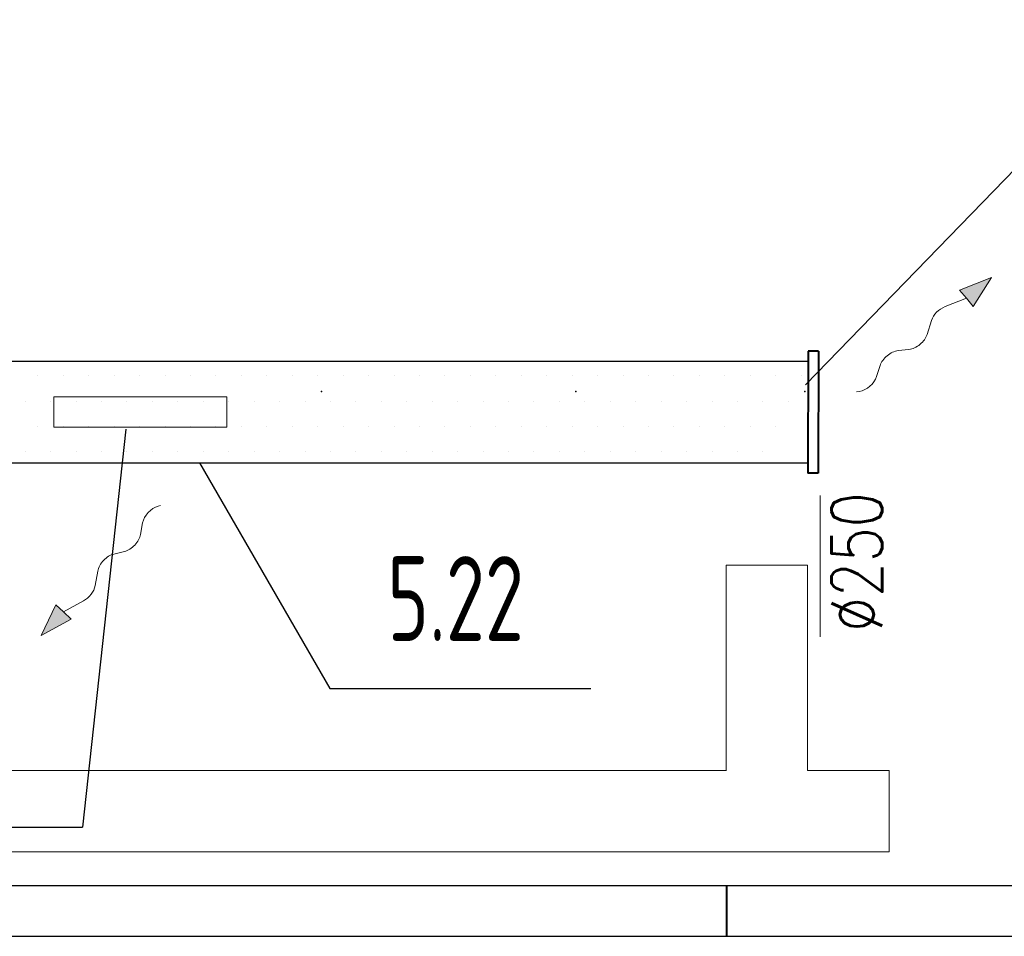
# Model space of a CAD drawing. Header units: millimetres. Extents: x -367720 to -162733, y 309172 to 337444.
# Tile 70 of 256: x -350819 to -348400, y 317213 to 319466. Entities that reach past the tile are written whole.
import ezdxf
from ezdxf.enums import TextEntityAlignment as Align

# ---------------------------------------------------------------- set-up
doc = ezdxf.new("R2010")
doc.units = ezdxf.units.MM
doc.header["$LTSCALE"] = 10
doc.header["$MEASUREMENT"] = 0
doc.linetypes.add('HIDDEN', pattern=[0.375, 0.25, -0.125])
doc.layers.get('0').update_dxf_attribs({"color": 255, "lineweight": 13})
for name, color, linetype, lineweight in [('VZ1', 6, 'Continuous', 18), ('vzt-izolace', 50, 'Continuous', 9), ('vzt-odvod', 6, 'Continuous', 40), ('vzt-popis', 81, 'Continuous', 20), ('vzt-přívod', 2, 'Continuous', 40), ('vzt-tenká', 2, 'Continuous', 20), ('ŽB', 255, 'Continuous', 0)]:
    doc.layers.add(name, color=color, linetype=linetype, lineweight=lineweight)
doc.layers.add('VZT_odvod', color=6, linetype='Continuous')
doc.layers.add('VZT_pozice', color=1, linetype='Continuous')
doc.styles.add('ISO8', font='ISO8.shx')
doc.styles.add('PITSIMP8', font='pitsimp8')
doc.styles.add('ROMANS', font='ROMANS.shx', dxfattribs={"height": 80})

# ---------------------------------------------------------------- blocks, each defined once
blk = doc.blocks.new('A$C44164CF6')
at = {"layer": 'ŽB'}
for p, q in [((5699.3, -795), (5699.3, -1300)), ((5699.3, -795), (5899.3, -795)), ((5699.3, -795), (5899.3, -795)), ((5699.3, -795), (5699.3, -795)), ((5699.3, -795), (5899.3, -795)), ((5700, -795), (5899.3, -795)), ((5899.3, -795), (5899.3, -1300)), ((-650, -1300), (5700, -1300)), ((5899.3, -1300), (6100, -1300)), ((6100, -1300), (6100, -1500)), ((3450, -1500), (6100, -1500))]:
    blk.add_line(p, q, dxfattribs=at)
at = {"layer": 'VZ1', "extrusion": (0, -1, -1.22461e-16), "style": 'ROMANS', "width": 0.8, "flags": 1}
for tag, p in [('MATERIAL', (-2269.1, 3112.5, -14812.2)), ('PRIRUBA', (-2269.1, 3112.5, -14812.2)), ('PRUTOK', (-2269.1, 3112.5, -14812.2)), ('PLOCHA', (-2269.1, 3112.5, -14812.2)), ('OBVOD', (-2269.1, 3112.5, -14812.2)), ('NAZEV', (-2269.1, 3112.5, -14812.2)), ('USEK', (-2269.1, 3112.5, -14812.2)), ('KOTA', (-2269.1, 3112.5, -14812.2)), ('TVAR', (-2269.1, 3112.5, -14812.2)), ('NB2', (-2269.1, 3112.5, -14812.2)), ('NB1', (-2269.1, 3112.5, -14812.2)), ('POS', (-2269.1, 3112.5, -14812.2)), ('DB', (-2269.1, 3112.5, -14812.2)), ('DA', (-2269.1, 3112.5, -14812.2)), ('B2', (-2269.1, 3112.5, -14812.2)), ('A2', (-2269.1, 3112.5, -14812.2)), ('B1', (-2269.1, 3112.5, -14812.2)), ('A1', (-2269.1, 3112.5, -14812.2)), ('LT', (-2269.1, 3112.5, -14812.2)), ('MATERIAL', (99885.3, 3112.5, -14812.2)), ('PRIRUBA', (99885.3, 3112.5, -14812.2)), ('PRUTOK', (99885.3, 3112.5, -14812.2)), ('PLOCHA', (99885.3, 3112.5, -14812.2)), ('OBVOD', (99885.3, 3112.5, -14812.2)), ('NAZEV', (99885.3, 3112.5, -14812.2)), ('USEK', (99885.3, 3112.5, -14812.2)), ('KOTA', (99885.3, 3112.5, -14812.2)), ('TVAR', (99885.3, 3112.5, -14812.2)), ('NB2', (99885.3, 3112.5, -14812.2)), ('NB1', (99885.3, 3112.5, -14812.2)), ('POS', (99885.3, 3112.5, -14812.2)), ('DB', (99885.3, 3112.5, -14812.2)), ('DA', (99885.3, 3112.5, -14812.2)), ('B2', (99885.3, 3112.5, -14812.2)), ('B1', (99885.3, 3112.5, -14812.2)), ('LT', (99885.3, 3112.5, -14812.2)), ('A2', (99885.3, 3112.5, -14812.2)), ('A1', (99885.3, 3112.5, -14812.2))]:
    blk.add_attdef(tag, p, '', height=1, rotation=180, dxfattribs=at)
at = {"layer": 'VZ1', "extrusion": (1.22461e-16, 1, 4.44089e-16), "style": 'ROMANS', "width": 0.8, "flags": 1}
for tag, p in [('MATERIAL', (2269.1, 2852.5, 14812.2)), ('PRIRUBA', (2269.1, 2852.5, 14812.2)), ('IZOLACE', (2269.1, 2852.5, 14812.2)), ('PRUTOK', (2269.1, 2852.5, 14812.2)), ('PLOCHA', (2269.1, 2852.5, 14812.2)), ('NASTCE', (2269.1, 2852.5, 14812.2)), ('OBVOD', (2269.1, 2852.5, 14812.2)), ('NAZEV', (2269.1, 2852.5, 14812.2)), ('USEK', (2269.1, 2852.5, 14812.2)), ('KOTA', (2269.1, 2852.5, 14812.2)), ('TVAR', (2269.1, 2852.5, 14812.2)), ('NB2', (2269.1, 2852.5, 14812.2)), ('NB1', (2269.1, 2852.5, 14812.2)), ('POS', (2269.1, 2852.5, 14812.2)), ('VS', (2269.1, 2852.5, 14812.2)), ('B1', (2269.1, 2852.5, 14812.2)), ('A1', (2269.1, 2852.5, 14812.2)), ('LT', (2269.1, 2852.5, 14812.2)), ('MATERIAL', (-99885.3, 2852.5, 14812.2)), ('PRIRUBA', (-99885.3, 2852.5, 14812.2)), ('IZOLACE', (-99885.3, 2852.5, 14812.2)), ('PRUTOK', (-99885.3, 2852.5, 14812.2)), ('PLOCHA', (-99885.3, 2852.5, 14812.2)), ('NASTCE', (-99885.3, 2852.5, 14812.2)), ('OBVOD', (-99885.3, 2852.5, 14812.2)), ('NAZEV', (-99885.3, 2852.5, 14812.2)), ('USEK', (-99885.3, 2852.5, 14812.2)), ('KOTA', (-99885.3, 2852.5, 14812.2)), ('TVAR', (-99885.3, 2852.5, 14812.2)), ('NB2', (-99885.3, 2852.5, 14812.2)), ('NB1', (-99885.3, 2852.5, 14812.2)), ('POS', (-99885.3, 2852.5, 14812.2)), ('B1', (-99885.3, 2852.5, 14812.2)), ('VS', (-99885.3, 2852.5, 14812.2)), ('LT', (-99885.3, 2852.5, 14812.2)), ('A1', (-99885.3, 2852.5, 14812.2))]:
    blk.add_attdef(tag, p, '', height=1, dxfattribs=at)
blk = doc.blocks.new('2DLUK051')
at = {"color": 0, "linetype": 'ByBlock'}
for p, q in [((0.0368, 0.572), (0.0234, 0.5864)), ((-0.029, 0.372), (0.033, 0.4318)), ((0.029, 0.172), (-0.029, 0.228)), ((-0.05, -0.0482), (0.029, 0.028)), ((0, -0.3), (-0.0694, -0.1663)), ((-0.1038, -0.3), (0, -0.5)), ((-0.1038, -0.3), (0, -0.3)), ((0, -0.5), (0.1038, -0.3)), ((0.1038, -0.3), (0, -0.3))]:
    blk.add_line(p, q, dxfattribs=at)
for centre, start, end in [((-0.0364, 0.5038), 313.91931, 42.95909), ((0.0403, 0.3), 133.91931, 226.08069), ((-0.0403, 0.1), 313.91931, 46.08069), ((0.0193, -0.1202), 133.91931, 207.43954)]:
    blk.add_arc(centre, 0.1, start, end, dxfattribs=at)
blk.add_solid([(-0.1038, -0.3), (0.1038, -0.3), (0, -0.5)], dxfattribs=at)
at = {"linetype": 'ByBlock', "style": 'PITSIMP8', "flags": 9}
for tag, p in [('BEZEICHNUNG', (-0.1081, 0.1756)), ('RAUM/GRUPPE', (-0.1081, 0.1556)), ('POS.NR.G-LV', (-0.1081, 0.1356)), ('FABRIKAT', (-0.1081, 0.1156)), ('KENNUNG', (-0.1081, 0.0756)), ('LEISTUNG', (-0.1081, 0.0556)), ('TYP', (-0.1081, 0.0956)), ('VOLUMENSTROM', (-0.1081, 0.0356)), ('DRUCK/-STUFE', (-0.1081, 0.0156)), ('ANSCHLUSS', (-0.1081, -0.0044)), ('TEMPERATUR', (-0.1081, -0.0644)), ('GROESSE', (-0.1081, -0.0244)), ('DN', (-0.1081, -0.0444)), ('SPANNUNG/FREQUENZ', (-0.1081, -0.1244)), ('SCHUTZART', (-0.1081, -0.1044)), ('DREHZAHL', (-0.1081, -0.0844)), ('GEWICHT', (-0.1081, -0.1444)), ('FREI', (-0.1081, -0.1644)), ('FREI', (-0.1081, -0.1844)), ('FREI', (-0.1081, -0.2044))]:
    blk.add_attdef(tag, text='', height=0.01, dxfattribs=at).set_placement(p, align=Align.MIDDLE)
blk = doc.blocks.new('trouba')
for p, q in [((-0.5, 1), (-0.5, 0)), ((-0.5, 1), (0.5, 1)), ((0.5, 1), (0.5, 0)), ((-0.5, 0), (0.5, 0))]:
    blk.add_line(p, q)
blk = doc.blocks.new('LU-H')
at = {"linetype": 'ByBlock', "style": 'ISO8'}
blk.add_attdef('LU-WERT', text='', height=1, dxfattribs=at).set_placement((0.0065, -0.0082), align=Align.CENTER)
blk = doc.blocks.new('A$C44067DDB')
at = {"layer": 'VZ1', "extrusion": (-1, 0, 0)}
for centre in [(-5881.1318, 2900, -16399.9506), (-5881.1318, 2900, -16399.9506), (-5881.1318, 2639.0523, -16399.9506), (-5881.1318, 2900, -16399.9506), (-5881.1318, 2900, -16399.9506)]:
    blk.add_circle(centre, 145, dxfattribs=at)
for p in [(15205.5497, 5931.7835, 5851.4319), (15830.5497, 5931.7835, 5851.4319), (16393.0497, 5931.7835, 5851.4319)]:
    blk.add_point(p, dxfattribs=at)
at = {"layer": 'vzt-izolace'}
for p, q in [((14508.5812, 5970.6086, 2908.1353), (14508.5812, 5970.6086, 2908.1353)), ((14571.0812, 5970.6086, 2908.1353), (14571.0812, 5970.6086, 2908.1353)), ((14633.5812, 5970.6086, 2908.1353), (14633.5812, 5970.6086, 2908.1353)), ((14696.0812, 5970.6086, 2908.1353), (14696.0812, 5970.6086, 2908.1353)), ((14758.5812, 5970.6086, 2908.1353), (14758.5812, 5970.6086, 2908.1353)), ((14821.0812, 5970.6086, 2908.1353), (14821.0812, 5970.6086, 2908.1353)), ((14883.5812, 5970.6086, 2908.1353), (14883.5812, 5970.6086, 2908.1353)), ((14946.0812, 5970.6086, 2908.1353), (14946.0812, 5970.6086, 2908.1353)), ((15008.5812, 5970.6086, 2908.1353), (15008.5812, 5970.6086, 2908.1353)), ((15071.0812, 5970.6086, 2908.1353), (15071.0812, 5970.6086, 2908.1353)), ((15133.5812, 5970.6086, 2908.1353), (15133.5812, 5970.6086, 2908.1353)), ((15133.5812, 5970.6086, 2908.1353), (15133.5812, 5970.6086, 2908.1353)), ((15196.0812, 5970.6086, 2908.1353), (15196.0812, 5970.6086, 2908.1353)), ((15196.0812, 5970.6086, 2908.1353), (15196.0812, 5970.6086, 2908.1353)), ((15258.5812, 5970.6086, 2908.1353), (15258.5812, 5970.6086, 2908.1353)), ((15321.0812, 5970.6086, 2908.1353), (15321.0812, 5970.6086, 2908.1353)), ((15383.5812, 5970.6086, 2908.1353), (15383.5812, 5970.6086, 2908.1353)), ((15446.0812, 5970.6086, 2908.1353), (15446.0812, 5970.6086, 2908.1353)), ((15508.5812, 5970.6086, 2908.1353), (15508.5812, 5970.6086, 2908.1353)), ((15571.0812, 5970.6086, 2908.1353), (15571.0812, 5970.6086, 2908.1353)), ((15633.5812, 5970.6086, 2908.1353), (15633.5812, 5970.6086, 2908.1353)), ((15696.0812, 5970.6086, 2908.1353), (15696.0812, 5970.6086, 2908.1353)), ((15696.0812, 5970.6086, 2908.1353), (15696.0812, 5970.6086, 2908.1353)), ((15758.5812, 5970.6086, 2908.1353), (15758.5812, 5970.6086, 2908.1353)), ((15758.5812, 5970.6086, 2908.1353), (15758.5812, 5970.6086, 2908.1353)), ((15821.0812, 5970.6086, 2908.1353), (15821.0812, 5970.6086, 2908.1353)), ((15821.0812, 5970.6086, 2908.1353), (15821.0812, 5970.6086, 2908.1353)), ((15883.5812, 5970.6086, 2908.1353), (15883.5812, 5970.6086, 2908.1353)), ((15946.0812, 5970.6086, 2908.1353), (15946.0812, 5970.6086, 2908.1353)), ((16008.5812, 5970.6086, 2908.1353), (16008.5812, 5970.6086, 2908.1353)), ((16071.0812, 5970.6086, 2908.1353), (16071.0812, 5970.6086, 2908.1353)), ((16133.5812, 5970.6086, 2908.1353), (16133.5812, 5970.6086, 2908.1353)), ((16196.0812, 5970.6086, 2908.1353), (16196.0812, 5970.6086, 2908.1353)), ((16258.5812, 5970.6086, 2908.1353), (16258.5812, 5970.6086, 2908.1353)), ((16321.0812, 5970.6086, 2908.1353), (16321.0812, 5970.6086, 2908.1353)), ((16383.5812, 5970.6086, 2908.1353), (16383.5812, 5970.6086, 2908.1353)), ((14477.3312, 5908.1086, 2908.1353), (14477.3312, 5908.1086, 2908.1353)), ((14539.8312, 5908.1086, 2908.1353), (14539.8312, 5908.1086, 2908.1353)), ((14602.3312, 5908.1086, 2908.1353), (14602.3312, 5908.1086, 2908.1353)), ((14664.8312, 5908.1086, 2908.1353), (14664.8312, 5908.1086, 2908.1353)), ((14727.3312, 5908.1086, 2908.1353), (14727.3312, 5908.1086, 2908.1353)), ((14789.8312, 5908.1086, 2908.1353), (14789.8312, 5908.1086, 2908.1353)), ((14852.3312, 5908.1086, 2908.1353), (14852.3312, 5908.1086, 2908.1353)), ((14914.8312, 5908.1086, 2908.1353), (14914.8312, 5908.1086, 2908.1353)), ((14977.3312, 5908.1086, 2908.1353), (14977.3312, 5908.1086, 2908.1353)), ((15039.8312, 5908.1086, 2908.1353), (15039.8312, 5908.1086, 2908.1353)), ((15102.3312, 5908.1086, 2908.1353), (15102.3312, 5908.1086, 2908.1353)), ((15102.3312, 5908.1086, 2908.1353), (15102.3312, 5908.1086, 2908.1353)), ((15164.8312, 5908.1086, 2908.1353), (15164.8312, 5908.1086, 2908.1353)), ((15164.8312, 5908.1086, 2908.1353), (15164.8312, 5908.1086, 2908.1353)), ((15227.3312, 5908.1086, 2908.1353), (15227.3312, 5908.1086, 2908.1353)), ((15289.8312, 5908.1086, 2908.1353), (15289.8312, 5908.1086, 2908.1353)), ((15352.3312, 5908.1086, 2908.1353), (15352.3312, 5908.1086, 2908.1353)), ((15414.8312, 5908.1086, 2908.1353), (15414.8312, 5908.1086, 2908.1353)), ((15477.3312, 5908.1086, 2908.1353), (15477.3312, 5908.1086, 2908.1353)), ((15539.8312, 5908.1086, 2908.1353), (15539.8312, 5908.1086, 2908.1353)), ((15602.3312, 5908.1086, 2908.1353), (15602.3312, 5908.1086, 2908.1353)), ((15664.8312, 5908.1086, 2908.1353), (15664.8312, 5908.1086, 2908.1353)), ((15664.8312, 5908.1086, 2908.1353), (15664.8312, 5908.1086, 2908.1353)), ((15727.3312, 5908.1086, 2908.1353), (15727.3312, 5908.1086, 2908.1353)), ((15727.3312, 5908.1086, 2908.1353), (15727.3312, 5908.1086, 2908.1353)), ((15789.8312, 5908.1086, 2908.1353), (15789.8312, 5908.1086, 2908.1353)), ((15789.8312, 5908.1086, 2908.1353), (15789.8312, 5908.1086, 2908.1353)), ((15852.3312, 5908.1086, 2908.1353), (15852.3312, 5908.1086, 2908.1353)), ((15914.8312, 5908.1086, 2908.1353), (15914.8312, 5908.1086, 2908.1353)), ((15977.3312, 5908.1086, 2908.1353), (15977.3312, 5908.1086, 2908.1353)), ((16039.8312, 5908.1086, 2908.1353), (16039.8312, 5908.1086, 2908.1353)), ((16102.3312, 5908.1086, 2908.1353), (16102.3312, 5908.1086, 2908.1353)), ((16164.8312, 5908.1086, 2908.1353), (16164.8312, 5908.1086, 2908.1353)), ((16227.3312, 5908.1086, 2908.1353), (16227.3312, 5908.1086, 2908.1353)), ((16289.8312, 5908.1086, 2908.1353), (16289.8312, 5908.1086, 2908.1353)), ((16352.3312, 5908.1086, 2908.1353), (16352.3312, 5908.1086, 2908.1353)), ((14508.5812, 5845.6086, 2908.1353), (14508.5812, 5845.6086, 2908.1353)), ((14571.0812, 5845.6086, 2908.1353), (14571.0812, 5845.6086, 2908.1353)), ((14633.5812, 5845.6086, 2908.1353), (14633.5812, 5845.6086, 2908.1353)), ((14696.0812, 5845.6086, 2908.1353), (14696.0812, 5845.6086, 2908.1353)), ((14758.5812, 5845.6086, 2908.1353), (14758.5812, 5845.6086, 2908.1353)), ((14821.0812, 5845.6086, 2908.1353), (14821.0812, 5845.6086, 2908.1353)), ((14883.5812, 5845.6086, 2908.1353), (14883.5812, 5845.6086, 2908.1353)), ((14946.0812, 5845.6086, 2908.1353), (14946.0812, 5845.6086, 2908.1353)), ((15008.5812, 5845.6086, 2908.1353), (15008.5812, 5845.6086, 2908.1353)), ((15071.0812, 5845.6086, 2908.1353), (15071.0812, 5845.6086, 2908.1353)), ((15133.5812, 5845.6086, 2908.1353), (15133.5812, 5845.6086, 2908.1353)), ((15133.5812, 5845.6086, 2908.1353), (15133.5812, 5845.6086, 2908.1353)), ((15196.0812, 5845.6086, 2908.1353), (15196.0812, 5845.6086, 2908.1353)), ((15258.5812, 5845.6086, 2908.1353), (15258.5812, 5845.6086, 2908.1353)), ((15321.0812, 5845.6086, 2908.1353), (15321.0812, 5845.6086, 2908.1353)), ((15383.5812, 5845.6086, 2908.1353), (15383.5812, 5845.6086, 2908.1353)), ((15446.0812, 5845.6086, 2908.1353), (15446.0812, 5845.6086, 2908.1353)), ((15508.5812, 5845.6086, 2908.1353), (15508.5812, 5845.6086, 2908.1353)), ((15571.0812, 5845.6086, 2908.1353), (15571.0812, 5845.6086, 2908.1353)), ((15633.5812, 5845.6086, 2908.1353), (15633.5812, 5845.6086, 2908.1353)), ((15696.0812, 5845.6086, 2908.1353), (15696.0812, 5845.6086, 2908.1353)), ((15696.0812, 5845.6086, 2908.1353), (15696.0812, 5845.6086, 2908.1353)), ((15758.5812, 5845.6086, 2908.1353), (15758.5812, 5845.6086, 2908.1353)), ((15758.5812, 5845.6086, 2908.1353), (15758.5812, 5845.6086, 2908.1353)), ((15821.0812, 5845.6086, 2908.1353), (15821.0812, 5845.6086, 2908.1353)), ((15883.5812, 5845.6086, 2908.1353), (15883.5812, 5845.6086, 2908.1353)), ((15946.0812, 5845.6086, 2908.1353), (15946.0812, 5845.6086, 2908.1353)), ((16008.5812, 5845.6086, 2908.1353), (16008.5812, 5845.6086, 2908.1353)), ((16071.0812, 5845.6086, 2908.1353), (16071.0812, 5845.6086, 2908.1353)), ((16133.5812, 5845.6086, 2908.1353), (16133.5812, 5845.6086, 2908.1353)), ((16196.0812, 5845.6086, 2908.1353), (16196.0812, 5845.6086, 2908.1353)), ((16258.5812, 5845.6086, 2908.1353), (16258.5812, 5845.6086, 2908.1353)), ((16321.0812, 5845.6086, 2908.1353), (16321.0812, 5845.6086, 2908.1353)), ((14477.3312, 5783.1086, 2908.1353), (14477.3312, 5783.1086, 2908.1353)), ((14539.8312, 5783.1086, 2908.1353), (14539.8312, 5783.1086, 2908.1353)), ((14602.3312, 5783.1086, 2908.1353), (14602.3312, 5783.1086, 2908.1353)), ((14664.8312, 5783.1086, 2908.1353), (14664.8312, 5783.1086, 2908.1353)), ((14727.3312, 5783.1086, 2908.1353), (14727.3312, 5783.1086, 2908.1353)), ((14789.8312, 5783.1086, 2908.1353), (14789.8312, 5783.1086, 2908.1353)), ((14852.3312, 5783.1086, 2908.1353), (14852.3312, 5783.1086, 2908.1353)), ((14914.8312, 5783.1086, 2908.1353), (14914.8312, 5783.1086, 2908.1353)), ((14977.3312, 5783.1086, 2908.1353), (14977.3312, 5783.1086, 2908.1353)), ((15039.8312, 5783.1086, 2908.1353), (15039.8312, 5783.1086, 2908.1353)), ((15102.3312, 5783.1086, 2908.1353), (15102.3312, 5783.1086, 2908.1353)), ((15102.3312, 5783.1086, 2908.1353), (15102.3312, 5783.1086, 2908.1353)), ((15164.8312, 5783.1086, 2908.1353), (15164.8312, 5783.1086, 2908.1353)), ((15227.3312, 5783.1086, 2908.1353), (15227.3312, 5783.1086, 2908.1353)), ((15289.8312, 5783.1086, 2908.1353), (15289.8312, 5783.1086, 2908.1353)), ((15352.3312, 5783.1086, 2908.1353), (15352.3312, 5783.1086, 2908.1353)), ((15414.8312, 5783.1086, 2908.1353), (15414.8312, 5783.1086, 2908.1353)), ((15477.3312, 5783.1086, 2908.1353), (15477.3312, 5783.1086, 2908.1353)), ((15539.8312, 5783.1086, 2908.1353), (15539.8312, 5783.1086, 2908.1353)), ((15602.3312, 5783.1086, 2908.1353), (15602.3312, 5783.1086, 2908.1353)), ((15664.8312, 5783.1086, 2908.1353), (15664.8312, 5783.1086, 2908.1353)), ((15664.8312, 5783.1086, 2908.1353), (15664.8312, 5783.1086, 2908.1353)), ((15727.3312, 5783.1086, 2908.1353), (15727.3312, 5783.1086, 2908.1353)), ((15727.3312, 5783.1086, 2908.1353), (15727.3312, 5783.1086, 2908.1353)), ((15789.8312, 5783.1086, 2908.1353), (15789.8312, 5783.1086, 2908.1353)), ((15852.3312, 5783.1086, 2908.1353), (15852.3312, 5783.1086, 2908.1353)), ((15914.8312, 5783.1086, 2908.1353), (15914.8312, 5783.1086, 2908.1353)), ((15977.3312, 5783.1086, 2908.1353), (15977.3312, 5783.1086, 2908.1353)), ((16039.8312, 5783.1086, 2908.1353), (16039.8312, 5783.1086, 2908.1353)), ((16102.3312, 5783.1086, 2908.1353), (16102.3312, 5783.1086, 2908.1353)), ((16164.8312, 5783.1086, 2908.1353), (16164.8312, 5783.1086, 2908.1353)), ((16227.3312, 5783.1086, 2908.1353), (16227.3312, 5783.1086, 2908.1353)), ((16289.8312, 5783.1086, 2908.1353), (16289.8312, 5783.1086, 2908.1353))]:
    blk.add_line(p, q, dxfattribs=at)
at = {"layer": 'vzt-odvod', "lineweight": 30}
for p, q in [((13200.8606, 4717.6736, 3000.9177), (21682.1169, 4717.6736, 2845.2508)), ((13200.8606, 4592.6736, 3000.9177), (21682.1169, 4592.6736, 2845.2508))]:
    blk.add_line(p, q, dxfattribs=at)
at = {"layer": 'vzt-popis'}
blk.add_line((16430.6903, 5676.1318, 50000), (16430.6903, 5328.5127, 50000), dxfattribs=at)
blk.add_lwpolyline([(14547.5716, 5918.6318), (14972.5716, 5918.6318), (14972.5716, 5843.6318), (14547.5716, 5843.6318), (14547.5716, 5918.6318)], dxfattribs=at)
at = {"layer": 'vzt-přívod', "lineweight": 30}
for p, q in [((13578.9597, 6006.1318, 2900), (16399.9506, 6006.1318, 2900)), ((13578.9597, 5756.1318, 2900), (16399.9506, 5756.1318, 2900))]:
    blk.add_line(p, q, dxfattribs=at)
at = {"layer": 'vzt-přívod'}
blk.add_line((16200.8606, 4592.6736, 2999.9999), (16200.8774, 4717.6736, 3000.9173), dxfattribs=at)
at = {"layer": 'vzt-přívod', "lineweight": 30, "extrusion": (-1, 0, 1.77636e-15)}
for p in [(15205.5497, 5931.7835, 5851.4319), (15830.5497, 5931.7835, 5851.4319), (16393.0497, 5931.7835, 5851.4319)]:
    blk.add_point(p, dxfattribs=at)
at = {"layer": 'VZT_pozice', "color": 7}
for p, q in [((16394.4913, 5948.039), (17264.7338, 6845.4983)), ((14724.9821, 5839.2816), (14617.7823, 4861.1244)), ((14905.7819, 5756.1318, 2900), (15225.7038, 5202.0108, 2900))]:
    blk.add_line(p, q, dxfattribs=at)
at = {"layer": 'VZT_pozice', "color": 2}
for p, q in [((15225.7038, 5202.0108, 2900), (15867.2181, 5202.0108, 2900)), ((13731.9604, 4861.1244), (14617.7823, 4861.1244))]:
    blk.add_line(p, q, dxfattribs=at)
at = {"layer": 'vzt-přívod', "lineweight": 30, "xscale": 300, "yscale": 25, "zscale": 300, "rotation": 269.8661929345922}
blk.add_blockref('trouba', (16400.6383, 5881.1318, 2639.0523), dxfattribs=at)
at = {"layer": 'vzt-tenká', "xscale": -250.0000000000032, "zscale": 250.0000000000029}
for p, yscale, rotation in [((16697.108, 6084.4758, 22), 400.0000000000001, 129.5187157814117), ((14653.4196, 5477.1781), 399.9999999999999, 316.6855000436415)]:
    blk.add_blockref('2DLUK051', p, dxfattribs=dict(at, yscale=yscale, rotation=rotation))
at = {"layer": 'VZT_odvod', "linetype": 'HIDDEN', "ltscale": 200}
ref = blk.add_blockref('LU-H', (15673.7919, 5320.7106, 0), dxfattribs=dict(at, xscale=-250, yscale=250, zscale=250))
ref.add_attrib('LU-WERT', '5.22', dxfattribs={"layer": '0', "linetype": 'ByBlock', "height": 208.33333, "style": 'ISO8', "width": 0.75}).set_placement((15534.9847, 5318.6589), align=Align.CENTER)
at = {"layer": 'VZ1', "extrusion": (1.04009e-13, 1, -4.87544e-15), "style": 'ROMANS', "width": 0.8, "flags": 1}
for tag in ['KOTA', 'USEK', 'TVAR', 'POS', 'NB2', 'NB1', 'VS', 'LT', 'D']:
    blk.add_attdef(tag, (-111318.983, 5039.0799, 11669.1415), '', height=1, dxfattribs=at)
at = {"layer": 'VZ1', "extrusion": (1, -3.06152e-16, 0), "style": 'ROMANS', "width": 0.8, "flags": 1}
for tag in ['NB2', 'NB1', 'PRUTOK', 'USEK', 'KOTA', 'NAZEV', 'PRIRUBA2', 'POS', 'MATERIAL', 'PRUMER', 'PLOCHA', 'LT', 'UHEL', 'R', 'D', 'TVAR']:
    blk.add_attdef(tag, (11669.1415, 5039.0799, 111318.983), '', height=1, rotation=90, dxfattribs=at)
at = {"layer": 'VZ1', "extrusion": (-2.71917e-32, 1, -4.44089e-16), "style": 'ROMANS', "width": 0.8, "flags": 1}
for tag, p in [('MATERIAL', (-177204.9859, 2943.2966, 11491.6104)), ('PRIRUBA', (-177204.9859, 2943.2966, 11491.6104)), ('PRUTOK', (-177204.9859, 2943.2966, 11491.6104)), ('PLOCHA', (-177204.9859, 2943.2966, 11491.6104)), ('OBVOD', (-177204.9859, 2943.2966, 11491.6104)), ('NAZEV', (-177204.9859, 2943.2966, 11491.6104)), ('KOTA', (-177204.9859, 2943.2966, 11491.6104)), ('USEK', (-177204.9859, 2943.2966, 11491.6104)), ('TVAR', (-177204.9859, 2943.2966, 11491.6104)), ('NBN', (-177204.9859, 2943.2966, 11491.6104)), ('POS', (-177204.9859, 2943.2966, 11491.6104)), ('NB3', (-177204.9859, 2943.2966, 11491.6104)), ('VS', (-177204.9859, 2943.2966, 11491.6104)), ('LT', (-177204.9859, 2943.2966, 11491.6104)), ('B', (-177204.9859, 2943.2966, 11491.6104)), ('R', (-177204.9859, 2943.2966, 11491.6104)), ('A', (-177204.9859, 2943.2966, 11491.6104)), ('MATERIAL', (-11332.888, 6131.7212, 9501.275)), ('MATERIAL', (-11332.9671, 2943.2966, 9501.275)), ('PRIRUBA', (-11332.888, 6131.7212, 9501.275)), ('PRIRUBA', (-11332.9671, 2943.2966, 9501.275)), ('PRUTOK', (-11332.888, 6131.7212, 9501.275)), ('PRUTOK', (-11332.9671, 2943.2966, 9501.275)), ('PLOCHA', (-11332.888, 6131.7212, 9501.275)), ('PLOCHA', (-11332.9671, 2943.2966, 9501.275)), ('OBVOD', (-11332.888, 6131.7212, 9501.275)), ('OBVOD', (-11332.9671, 2943.2966, 9501.275)), ('NAZEV', (-11332.888, 6131.7212, 9501.275)), ('NAZEV', (-11332.9671, 2943.2966, 9501.275)), ('KOTA', (-11332.888, 6131.7212, 9501.275)), ('USEK', (-11332.888, 6131.7212, 9501.275)), ('KOTA', (-11332.9671, 2943.2966, 9501.275)), ('USEK', (-11332.9671, 2943.2966, 9501.275)), ('TVAR', (-11332.888, 6131.7212, 9501.275)), ('TVAR', (-11332.9671, 2943.2966, 9501.275)), ('NBN', (-11332.888, 6131.7212, 9501.275)), ('NBN', (-11332.9671, 2943.2966, 9501.275)), ('POS', (-11332.888, 6131.7212, 9501.275)), ('NB3', (-11332.888, 6131.7212, 9501.275)), ('POS', (-11332.9671, 2943.2966, 9501.275)), ('NB3', (-11332.9671, 2943.2966, 9501.275)), ('VS', (-11332.888, 6131.7212, 9501.275)), ('LT', (-11332.888, 6131.7212, 9501.275)), ('VS', (-11332.9671, 2943.2966, 9501.275)), ('LT', (-11332.9671, 2943.2966, 9501.275)), ('B', (-11332.888, 6131.7212, 9501.275)), ('R', (-11332.888, 6131.7212, 9501.275)), ('A', (-11332.888, 6131.7212, 9501.275)), ('B', (-11332.9671, 2943.2966, 9501.275)), ('R', (-11332.9671, 2943.2966, 9501.275)), ('A', (-11332.9671, 2943.2966, 9501.275)), ('MATERIAL', (-109446.9123, 2943.2966, 9501.275)), ('PRIRUBA', (-109446.9123, 2943.2966, 9501.275)), ('PRUTOK', (-109446.9123, 2943.2966, 9501.275)), ('PLOCHA', (-109446.9123, 2943.2966, 9501.275)), ('OBVOD', (-109446.9123, 2943.2966, 9501.275)), ('NAZEV', (-109446.9123, 2943.2966, 9501.275)), ('KOTA', (-109446.9123, 2943.2966, 9501.275)), ('USEK', (-109446.9123, 2943.2966, 9501.275)), ('TVAR', (-109446.9123, 2943.2966, 9501.275)), ('NBN', (-109446.9123, 2943.2966, 9501.275)), ('POS', (-109446.9123, 2943.2966, 9501.275)), ('NB3', (-109446.9123, 2943.2966, 9501.275)), ('VS', (-109446.9123, 2943.2966, 9501.275)), ('LT', (-109446.9123, 2943.2966, 9501.275)), ('B', (-109446.9123, 2943.2966, 9501.275)), ('R', (-109446.9123, 2943.2966, 9501.275)), ('A', (-109446.9123, 2943.2966, 9501.275))]:
    blk.add_attdef(tag, p, '', height=1, dxfattribs=at)
at = {"layer": 'VZ1', "extrusion": (-1, 0, 0), "style": 'ROMANS', "width": 0.8, "flags": 1}
for tag, p in [('NB3', (-11312.8354, 2943.2966, -178642.0188)), ('PRUTOK', (-11312.8354, 2943.2966, -178642.0188)), ('USEK', (-11312.8354, 2943.2966, -178642.0188)), ('VS', (-11312.8354, 2943.2966, -178642.0188)), ('NAZEV', (-11312.8354, 2943.2966, -178642.0188)), ('KOTA', (-11312.8354, 2943.2966, -178642.0188)), ('POS', (-11312.8354, 2943.2966, -178642.0188)), ('MATERIAL', (-11312.8354, 2943.2966, -178642.0188)), ('PRIRUBA', (-11312.8354, 2943.2966, -178642.0188)), ('PLOCHA', (-11312.8354, 2943.2966, -178642.0188)), ('OBVOD', (-11312.8354, 2943.2966, -178642.0188)), ('R', (-11312.8354, 2943.2966, -178642.0188)), ('LT', (-11312.8354, 2943.2966, -178642.0188)), ('B', (-11312.8354, 2943.2966, -178642.0188)), ('A', (-11312.8354, 2943.2966, -178642.0188)), ('TVAR', (-11312.8354, 2943.2966, -178642.0188)), ('NB3', (-9322.5, 6131.7212, -12769.9209)), ('PRUTOK', (-9322.5, 6131.7212, -12769.9209)), ('USEK', (-9322.5, 6131.7212, -12769.9209)), ('VS', (-9322.5, 6131.7212, -12769.9209)), ('NAZEV', (-9322.5, 6131.7212, -12769.9209)), ('KOTA', (-9322.5, 6131.7212, -12769.9209)), ('POS', (-9322.5, 6131.7212, -12769.9209)), ('MATERIAL', (-9322.5, 6131.7212, -12769.9209)), ('PRIRUBA', (-9322.5, 6131.7212, -12769.9209)), ('PLOCHA', (-9322.5, 6131.7212, -12769.9209)), ('OBVOD', (-9322.5, 6131.7212, -12769.9209)), ('R', (-9322.5, 6131.7212, -12769.9209)), ('LT', (-9322.5, 6131.7212, -12769.9209)), ('B', (-9322.5, 6131.7212, -12769.9209)), ('A', (-9322.5, 6131.7212, -12769.9209)), ('TVAR', (-9322.5, 6131.7212, -12769.9209)), ('NB3', (-9322.5, 2943.2966, -12770)), ('PRUTOK', (-9322.5, 2943.2966, -12770)), ('USEK', (-9322.5, 2943.2966, -12770)), ('VS', (-9322.5, 2943.2966, -12770)), ('NAZEV', (-9322.5, 2943.2966, -12770)), ('KOTA', (-9322.5, 2943.2966, -12770)), ('POS', (-9322.5, 2943.2966, -12770)), ('MATERIAL', (-9322.5, 2943.2966, -12770)), ('PRIRUBA', (-9322.5, 2943.2966, -12770)), ('PLOCHA', (-9322.5, 2943.2966, -12770)), ('OBVOD', (-9322.5, 2943.2966, -12770)), ('R', (-9322.5, 2943.2966, -12770)), ('LT', (-9322.5, 2943.2966, -12770)), ('B', (-9322.5, 2943.2966, -12770)), ('A', (-9322.5, 2943.2966, -12770)), ('TVAR', (-9322.5, 2943.2966, -12770)), ('NB3', (-9322.5, 2943.2966, -110883.9452)), ('PRUTOK', (-9322.5, 2943.2966, -110883.9452)), ('USEK', (-9322.5, 2943.2966, -110883.9452)), ('VS', (-9322.5, 2943.2966, -110883.9452)), ('NAZEV', (-9322.5, 2943.2966, -110883.9452)), ('KOTA', (-9322.5, 2943.2966, -110883.9452)), ('POS', (-9322.5, 2943.2966, -110883.9452)), ('MATERIAL', (-9322.5, 2943.2966, -110883.9452)), ('PRIRUBA', (-9322.5, 2943.2966, -110883.9452)), ('PLOCHA', (-9322.5, 2943.2966, -110883.9452)), ('OBVOD', (-9322.5, 2943.2966, -110883.9452)), ('R', (-9322.5, 2943.2966, -110883.9452)), ('LT', (-9322.5, 2943.2966, -110883.9452)), ('B', (-9322.5, 2943.2966, -110883.9452)), ('A', (-9322.5, 2943.2966, -110883.9452)), ('TVAR', (-9322.5, 2943.2966, -110883.9452))]:
    blk.add_attdef(tag, p, '', height=1, rotation=270, dxfattribs=at)
at = {"layer": 'VZ1', "extrusion": (1, -2.32324e-14, 0), "style": 'ROMANS', "width": 0.8, "flags": 1}
for tag in ['NB2', 'NB1', 'PRUTOK', 'USEK', 'KOTA', 'NAZEV', 'PRIRUBA2', 'POS', 'MATERIAL', 'PRUMER', 'PLOCHA', 'LT', 'UHEL', 'R', 'D', 'TVAR']:
    blk.add_attdef(tag, (11224.1742, 2147.9426, 13745.0379), '', height=1, rotation=270, dxfattribs=at)
at = {"layer": 'VZ1', "extrusion": (-1.83691e-16, -1, 0), "style": 'ROMANS', "width": 0.8, "flags": 1}
for tag in ['POZNAMKA', 'NB2', 'NB1', 'DATA-HODNOTA', 'DATA-KLIC', 'PRUTOK', 'USEK', 'DRUHTLUM', 'ZETA', 'PR', 'TYP', 'NAZEV', 'POS', 'VETA']:
    blk.add_attdef(tag, (111863.9472, 3000, -10940.785), '', height=1, dxfattribs=at)
at = {"layer": 'VZ1', "extrusion": (0, 1, -1.26974e-15), "style": 'ROMANS', "width": 0.8, "flags": 1}
for tag in ['PRIRUBA2', 'MATERIAL', 'PRUMER', 'IZOLACE', 'PRUTOK', 'PLOCHA', 'NASTCE', 'NAZEV', 'KOTA', 'USEK', 'TVAR', 'POS', 'NB2', 'NB1', 'VS', 'LT', 'D']:
    blk.add_attdef(tag, (-111858.983, 2389.3275, 10075), '', height=1, dxfattribs=at)
at = {"layer": 'VZ1', "style": 'ROMANS', "width": 0.8, "flags": 1}
for tag in ['VS', 'OBVOD', 'USEK', 'IZOLACE', 'NASTCE', 'PRUTOK', 'KOTA', 'POS', 'PRIRUBA', 'PLOCHA', 'A1', 'TVAR', 'NB2', 'NB1', 'NAZEV', 'MATERIAL', 'LT', 'B1']:
    blk.add_attdef(tag, (12740, 9530), '', height=1, rotation=270, dxfattribs=at)
at = {"layer": 'VZ1', "extrusion": (0, -1, 0), "style": 'ROMANS', "width": 0.8, "flags": 1}
for tag, p in [('NBN', (179201.405, 2639.0523, -9490.3354)), ('NB3', (179201.405, 2639.0523, -9490.3354)), ('PRUTOK', (179201.405, 2639.0523, -9490.3354)), ('USEK', (179201.405, 2639.0523, -9490.3354)), ('VS', (179201.405, 2639.0523, -9490.3354)), ('NAZEV', (179201.405, 2639.0523, -9490.3354)), ('KOTA', (179201.405, 2639.0523, -9490.3354)), ('POS', (179201.405, 2639.0523, -9490.3354)), ('MATERIAL', (179201.405, 2639.0523, -9490.3354)), ('PRIRUBA', (179201.405, 2639.0523, -9490.3354)), ('PLOCHA', (179201.405, 2639.0523, -9490.3354)), ('OBVOD', (179201.405, 2639.0523, -9490.3354)), ('R', (179201.405, 2639.0523, -9490.3354)), ('LT', (179201.405, 2639.0523, -9490.3354)), ('B', (179201.405, 2639.0523, -9490.3354)), ('A', (179201.405, 2639.0523, -9490.3354)), ('TVAR', (179201.405, 2639.0523, -9490.3354)), ('NBN', (13329.3863, 2639.0523, -7500)), ('NB3', (13329.3863, 2639.0523, -7500)), ('PRUTOK', (13329.3863, 2639.0523, -7500)), ('USEK', (13329.3863, 2639.0523, -7500)), ('VS', (13329.3863, 2639.0523, -7500)), ('NAZEV', (13329.3863, 2639.0523, -7500)), ('KOTA', (13329.3863, 2639.0523, -7500)), ('POS', (13329.3863, 2639.0523, -7500)), ('MATERIAL', (13329.3863, 2639.0523, -7500)), ('PRIRUBA', (13329.3863, 2639.0523, -7500)), ('PLOCHA', (13329.3863, 2639.0523, -7500)), ('OBVOD', (13329.3863, 2639.0523, -7500)), ('R', (13329.3863, 2639.0523, -7500)), ('LT', (13329.3863, 2639.0523, -7500)), ('B', (13329.3863, 2639.0523, -7500)), ('A', (13329.3863, 2639.0523, -7500)), ('TVAR', (13329.3863, 2639.0523, -7500)), ('TVAR', (111443.3315, 2639.0523, -7500)), ('A', (111443.3315, 2639.0523, -7500)), ('B', (111443.3315, 2639.0523, -7500)), ('LT', (111443.3315, 2639.0523, -7500)), ('R', (111443.3315, 2639.0523, -7500)), ('OBVOD', (111443.3315, 2639.0523, -7500)), ('PLOCHA', (111443.3315, 2639.0523, -7500)), ('PRIRUBA', (111443.3315, 2639.0523, -7500)), ('MATERIAL', (111443.3315, 2639.0523, -7500)), ('POS', (111443.3315, 2639.0523, -7500)), ('KOTA', (111443.3315, 2639.0523, -7500)), ('NAZEV', (111443.3315, 2639.0523, -7500)), ('VS', (111443.3315, 2639.0523, -7500)), ('USEK', (111443.3315, 2639.0523, -7500)), ('PRUTOK', (111443.3315, 2639.0523, -7500)), ('NB3', (111443.3315, 2639.0523, -7500)), ('NBN', (111443.3315, 2639.0523, -7500)), ('NBN', (111443.3315, 2639.0523, -7500)), ('NB3', (111443.3315, 2639.0523, -7500)), ('PRUTOK', (111443.3315, 2639.0523, -7500)), ('USEK', (111443.3315, 2639.0523, -7500)), ('VS', (111443.3315, 2639.0523, -7500)), ('NAZEV', (111443.3315, 2639.0523, -7500)), ('KOTA', (111443.3315, 2639.0523, -7500)), ('POS', (111443.3315, 2639.0523, -7500)), ('MATERIAL', (111443.3315, 2639.0523, -7500)), ('PRIRUBA', (111443.3315, 2639.0523, -7500)), ('PLOCHA', (111443.3315, 2639.0523, -7500)), ('OBVOD', (111443.3315, 2639.0523, -7500)), ('R', (111443.3315, 2639.0523, -7500)), ('LT', (111443.3315, 2639.0523, -7500)), ('B', (111443.3315, 2639.0523, -7500)), ('A', (111443.3315, 2639.0523, -7500)), ('TVAR', (111443.3315, 2639.0523, -7500))]:
    blk.add_attdef(tag, p, '', height=1, rotation=90, dxfattribs=at)
at = {"layer": 'VZ1', "extrusion": (2.83287e-14, -1, 0), "style": 'ROMANS', "width": 0.8, "flags": 1}
for tag, p in [('IZOLACE', (4619.6938, 3000, -5099.5832)), ('NASTCE', (4619.6938, 3000, -5099.5832)), ('NB2', (4619.6938, 3000, -5099.5832)), ('NB1', (4619.6938, 3000, -5099.5832)), ('VS', (4619.6938, 3000, -5099.5832)), ('PRUTOK', (4619.6938, 3000, -5099.5832)), ('USEK', (4619.6938, 3000, -5099.5832)), ('KOTA', (4619.6938, 3000, -5099.5832)), ('NAZEV', (4619.6938, 3000, -5099.5832)), ('PRIRUBA2', (4619.6938, 3000, -5099.5832)), ('POS', (4619.6938, 3000, -5099.5832)), ('MATERIAL', (4619.6938, 3000, -5099.5832)), ('PRUMER', (4619.6938, 3000, -5099.5832)), ('PLOCHA', (4619.6938, 3000, -5099.5832)), ('LT', (4619.6938, 3000, -5099.5832)), ('D', (4619.6938, 3000, -5099.5832)), ('TVAR', (4619.6938, 3000, -5099.5832)), ('IZOLACE', (102733.639, 3000, -4512.6709)), ('NASTCE', (102733.639, 3000, -4512.6709)), ('NB2', (102733.639, 3000, -4512.6709)), ('NB1', (102733.639, 3000, -4512.6709)), ('VS', (102733.639, 3000, -4512.6709)), ('PRUTOK', (102733.639, 3000, -4512.6709)), ('USEK', (102733.639, 3000, -4512.6709)), ('KOTA', (102733.639, 3000, -4512.6709)), ('NAZEV', (102733.639, 3000, -4512.6709)), ('PRIRUBA2', (102733.639, 3000, -4512.6709)), ('POS', (102733.639, 3000, -4512.6709)), ('MATERIAL', (102733.639, 3000, -4512.6709)), ('PRUMER', (102733.639, 3000, -4512.6709)), ('PLOCHA', (102733.639, 3000, -4512.6709)), ('LT', (102733.639, 3000, -4512.6709)), ('D', (102733.639, 3000, -4512.6709)), ('TVAR', (102733.639, 3000, -4512.6709))]:
    blk.add_attdef(tag, p, '', height=1, dxfattribs=at)
at = {"layer": 'vzt-popis', "style": 'ROMANS', "width": 0.8}
blk.add_text('%%c250', height=125, rotation=90, dxfattribs=at).set_placement((16520.6903, 5512.3222, 50000), align=Align.MIDDLE_CENTER)
at = {"layer": 'vzt-přívod', "lineweight": 30, "extrusion": (-1, 0, 0), "style": 'ROMANS', "width": 0.8, "flags": 1}
for p in [(-11312.8354, 2943.2966, -178642.0188), (-9322.5, 6131.7212, -12769.9209), (-9322.5, 2943.2966, -12770), (-9322.5, 2943.2966, -110883.9452)]:
    blk.add_attdef('NBN', p, '', height=1, rotation=270, dxfattribs=at)
at = {"layer": 'vzt-přívod', "lineweight": 30, "extrusion": (0.707107, 0.707107, 0), "style": 'ROMANS', "width": 0.8, "flags": 1}
for tag, p in [('PRIRUBA2', (-1079.1254, 2936.5022, 15975.6328)), ('MATERIAL', (-1079.1254, 2936.5022, 15975.6328)), ('PRUMER', (-1079.1254, 2936.5022, 15975.6328)), ('IZOLACE', (-1079.1254, 2936.5022, 15975.6328)), ('PRUTOK', (-1079.1254, 2936.5022, 15975.6328)), ('PLOCHA', (-1079.1254, 2936.5022, 15975.6328)), ('NASTCE', (-1079.1254, 2936.5022, 15975.6328)), ('NAZEV', (-1079.1254, 2936.5022, 15975.6328)), ('KOTA', (-1079.1254, 2936.5022, 15975.6328)), ('USEK', (-1079.1254, 2936.5022, 15975.6328)), ('TVAR', (-1079.1254, 2936.5022, 15975.6328)), ('POS', (-1079.1254, 2936.5022, 15975.6328)), ('NB2', (-1079.1254, 2936.5022, 15975.6328)), ('NB1', (-1079.1254, 2936.5022, 15975.6328)), ('VS', (-1079.1254, 2936.5022, 15975.6328)), ('LT', (-1079.1254, 2936.5022, 15975.6328)), ('D', (-1079.1254, 2936.5022, 15975.6328)), ('PRIRUBA2', (-70456.1614, 2936.5022, 85352.6688)), ('MATERIAL', (-70456.1614, 2936.5022, 85352.6688)), ('PRUMER', (-70456.1614, 2936.5022, 85352.6688)), ('IZOLACE', (-70456.1614, 2936.5022, 85352.6688)), ('PRUTOK', (-70456.1614, 2936.5022, 85352.6688)), ('PLOCHA', (-70456.1614, 2936.5022, 85352.6688)), ('NASTCE', (-70456.1614, 2936.5022, 85352.6688)), ('NAZEV', (-70456.1614, 2936.5022, 85352.6688)), ('KOTA', (-70456.1614, 2936.5022, 85352.6688)), ('USEK', (-70456.1614, 2936.5022, 85352.6688)), ('TVAR', (-70456.1614, 2936.5022, 85352.6688)), ('POS', (-70456.1614, 2936.5022, 85352.6688)), ('NB2', (-70456.1614, 2936.5022, 85352.6688)), ('NB1', (-70456.1614, 2936.5022, 85352.6688)), ('VS', (-70456.1614, 2936.5022, 85352.6688)), ('LT', (-70456.1614, 2936.5022, 85352.6688)), ('D', (-70456.1614, 2936.5022, 85352.6688))]:
    blk.add_attdef(tag, p, '', height=1, dxfattribs=at)
at = {"layer": 'vzt-přívod', "lineweight": 30, "style": 'ROMANS', "width": 0.8, "flags": 1}
for tag, p in [('USEK', (11882.7585, 10460.1981, 2936.5022)), ('UHEL', (11882.7585, 10460.1981, 2936.5022)), ('PRUTOK', (11882.7585, 10460.1981, 2936.5022)), ('KOTA', (11882.7585, 10460.1981, 2936.5022)), ('PRIRUBA2', (11882.7585, 10460.1981, 2936.5022)), ('POS', (11882.7585, 10460.1981, 2936.5022)), ('PRUMER', (11882.7585, 10460.1981, 2936.5022)), ('PLOCHA', (11882.7585, 10460.1981, 2936.5022)), ('TVAR', (11882.7585, 10460.1981, 2936.5022)), ('NB2', (11882.7585, 10460.1981, 2936.5022)), ('NB1', (11882.7585, 10460.1981, 2936.5022)), ('NAZEV', (11882.7585, 10460.1981, 2936.5022)), ('MATERIAL', (11882.7585, 10460.1981, 2936.5022)), ('LT', (11882.7585, 10460.1981, 2936.5022)), ('R', (11882.7585, 10460.1981, 2936.5022)), ('D', (11882.7585, 10460.1981, 2936.5022)), ('USEK', (109996.7036, 10460.1981, 2936.5022)), ('UHEL', (109996.7036, 10460.1981, 2936.5022)), ('PRUTOK', (109996.7036, 10460.1981, 2936.5022)), ('KOTA', (109996.7036, 10460.1981, 2936.5022)), ('PRIRUBA2', (109996.7036, 10460.1981, 2936.5022)), ('POS', (109996.7036, 10460.1981, 2936.5022)), ('PRUMER', (109996.7036, 10460.1981, 2936.5022)), ('PLOCHA', (109996.7036, 10460.1981, 2936.5022)), ('TVAR', (109996.7036, 10460.1981, 2936.5022)), ('NB2', (109996.7036, 10460.1981, 2936.5022)), ('NB1', (109996.7036, 10460.1981, 2936.5022)), ('NAZEV', (109996.7036, 10460.1981, 2936.5022)), ('MATERIAL', (109996.7036, 10460.1981, 2936.5022)), ('LT', (109996.7036, 10460.1981, 2936.5022)), ('R', (109996.7036, 10460.1981, 2936.5022)), ('D', (109996.7036, 10460.1981, 2936.5022))]:
    blk.add_attdef(tag, p, '', height=1, rotation=270, dxfattribs=at)
at = {"layer": 'vzt-přívod', "lineweight": 30, "extrusion": (-1, 0, 1.77636e-15), "style": 'ROMANS', "width": 0.8, "flags": 1}
for tag in ['IZOLACE', 'NASTCE', 'NB2', 'NB1', 'VS', 'PRUTOK', 'USEK', 'KOTA', 'NAZEV', 'POS', 'MATERIAL', 'PRIRUBA', 'PLOCHA', 'OBVOD', 'LT', 'B1', 'A1', 'TVAR']:
    blk.add_attdef(tag, (-9530, 2813.2966, -12620), '', height=1, dxfattribs=at)

msp = doc.modelspace()

# ---------------------------------------------------------------- block references
msp.add_blockref('A$C44164CF6', (-354782.9, 318920.1))

# ---------------------------------------------------------------- next in the draw order: block references
msp.add_blockref('A$C44067DDB', (-365282.9, 312620.1))

doc.saveas('drawing.dxf')
